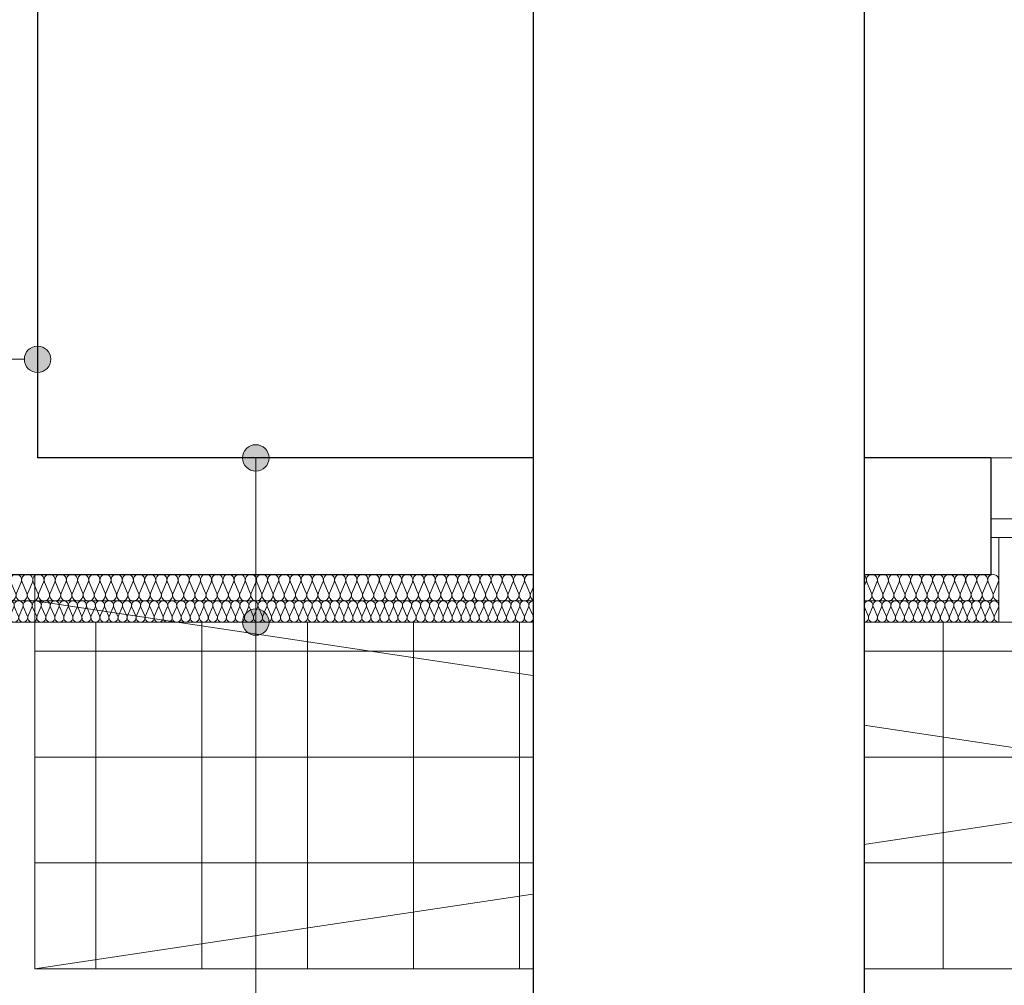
# Model space of a CAD drawing. Extents: x -438200 to -357500, y 15000 to 163871.
# Tile 75 of 148: x -380439 to -376721, y 21361 to 25008. Entities that reach past the tile are written whole.
import ezdxf

# ---------------------------------------------------------------- set-up
doc = ezdxf.new("R2010")
doc.units = 0
doc.header["$MEASUREMENT"] = 0
doc.set_wipeout_variables(frame=1)
doc.layers.get('0').update_dxf_attribs({"color": 252})
for name, color, linetype in [('#podkład', 252, 'Continuous'), ('_TABELA', 7, 'Continuous'), ('A-Okna', 252, 'Continuous'), ('Arch ocieplenie', 252, 'Continuous'), ('Arch opisy', 252, 'Continuous'), ('Inwent Izolacje', 252, 'Continuous')]:
    doc.layers.add(name, color=color, linetype=linetype)
for name, color, linetype, lineweight in [('A-Okna_Nr_Pióra__9', 252, 'Continuous', 13), ('Arch ocieplenie_Nr_Pióra__9', 252, 'Continuous', 13), ('Arch opisy okien_Nr_Pióra__9', 252, 'Continuous', 13), ('Arch opisy_Nr_Pióra__21', 252, 'Continuous', 9), ('Arch opisy_Nr_Pióra__9', 252, 'Continuous', 13), ('Arch wykończenie_Nr_Pióra__3', 252, 'Continuous', 18), ('Arch wykończenie_Nr_Pióra__81', 252, 'Continuous', 9), ('Inwent Izolacje_Nr_Pióra__2', 252, 'Continuous', 13), ('INWENT. OKNA_Nr_Pióra__21', 252, 'Continuous', 9), ('INWENT. OKNA_Nr_Pióra__5', 252, 'Continuous', 13), ('INWENT.ŚCIANY_Nr_Pióra__1', 252, 'Continuous', 25), ('INWENT.ŚCIANY_Nr_Pióra__2', 252, 'Continuous', 13), ('INWENT.ŚCIANY_Nr_Pióra__21', 252, 'Continuous', 9), ('Istniejące schody_Nr_Pióra__5', 252, 'Continuous', 13)]:
    doc.layers.add(name, color=color, linetype=linetype, lineweight=lineweight)
doc.styles.add('GENERATED_STYLE_10', font='arial.ttf')
doc.styles.add('GENERATED_STYLE_5', font='txt')

# ---------------------------------------------------------------- blocks, each defined once
blk = doc.blocks.new('Izolacja cieplna 14_9', base_point=(-427130.9, 22732.6))
at = {"layer": 'Arch ocieplenie_Nr_Pióra__9', "linetype": 'Continuous'}
for p, q in [((-427129.5, 22788.8), (-427115.4, 22756.5)), ((-427112.6, 22756.5), (-427098.4, 22788.8)), ((-427095.6, 22788.8), (-427081.5, 22756.5)), ((-427078.6, 22756.5), (-427064.5, 22788.8)), ((-427061.7, 22788.8), (-427047.6, 22756.5)), ((-427044.7, 22756.5), (-427030.6, 22788.8)), ((-427027.7, 22788.8), (-427013.6, 22756.5)), ((-427010.8, 22756.5), (-426996.7, 22788.8)), ((-426993.8, 22788.8), (-426979.7, 22756.5)), ((-426976.9, 22756.5), (-426962.7, 22788.8)), ((-426959.9, 22788.8), (-426945.8, 22756.5)), ((-426942.9, 22756.5), (-426928.8, 22788.8)), ((-426926, 22788.8), (-426911.9, 22756.5)), ((-426909, 22756.5), (-426894.9, 22788.8)), ((-426892, 22788.8), (-426877.9, 22756.5)), ((-426875.1, 22756.5), (-426861, 22788.8)), ((-426858.1, 22788.8), (-426844, 22756.5)), ((-426841.2, 22756.5), (-426827, 22788.8)), ((-426824.2, 22788.8), (-426810.1, 22756.5)), ((-426807.2, 22756.5), (-426793.1, 22788.8)), ((-426790.3, 22788.8), (-426776.1, 22756.5)), ((-426773.3, 22756.5), (-426759.2, 22788.8)), ((-426756.3, 22788.8), (-426742.2, 22756.5)), ((-426739.4, 22756.5), (-426725.3, 22788.8)), ((-426722.4, 22788.8), (-426708.3, 22756.5)), ((-426705.4, 22756.5), (-426691.3, 22788.8)), ((-426688.5, 22788.8), (-426674.4, 22756.5)), ((-426671.5, 22756.5), (-426657.4, 22788.8)), ((-426654.6, 22788.8), (-426640.4, 22756.5)), ((-426637.6, 22756.5), (-426623.5, 22788.8)), ((-426620.6, 22788.8), (-426606.5, 22756.5)), ((-426603.7, 22756.5), (-426589.6, 22788.8)), ((-426586.7, 22788.8), (-426572.6, 22756.5)), ((-426569.7, 22756.5), (-426555.6, 22788.8)), ((-426552.8, 22788.8), (-426538.7, 22756.5)), ((-426535.8, 22756.5), (-426521.7, 22788.8)), ((-426518.9, 22788.8), (-426504.7, 22756.5)), ((-426501.9, 22756.5), (-426487.8, 22788.8)), ((-426484.9, 22788.8), (-426470.8, 22756.5)), ((-426468, 22756.5), (-426453.9, 22788.8)), ((-426451, 22788.8), (-426436.9, 22756.5)), ((-426434, 22756.5), (-426419.9, 22788.8)), ((-426417.1, 22788.8), (-426403, 22756.5)), ((-426400.1, 22756.5), (-426386, 22788.8)), ((-426383.2, 22788.8), (-426369, 22756.5)), ((-426366.2, 22756.5), (-426352.1, 22788.8)), ((-426349.2, 22788.8), (-426335.1, 22756.5)), ((-426332.3, 22756.5), (-426318.1, 22788.8)), ((-426315.3, 22788.8), (-426301.2, 22756.5)), ((-426298.3, 22756.5), (-426284.2, 22788.8)), ((-426281.4, 22788.8), (-426267.3, 22756.5)), ((-426264.4, 22756.5), (-426250.3, 22788.8)), ((-426247.4, 22788.8), (-426233.3, 22756.5)), ((-426230.5, 22756.5), (-426216.4, 22788.8))]:
    blk.add_line(p, q, dxfattribs=at)
for centre, start_param, end_param in [((-427114, 22795.6), 4.299595, 8.266775), ((-427080.1, 22795.6), 4.299595, 8.266775), ((-427046.1, 22795.6), 4.299595, 8.266775), ((-427012.2, 22795.6), 4.299595, 8.266775), ((-426978.3, 22795.6), 4.299595, 8.266775), ((-426944.4, 22795.6), 4.299595, 8.266775), ((-426910.4, 22795.6), 4.299595, 8.266775), ((-426876.5, 22795.6), 4.299595, 8.266775), ((-426842.6, 22795.6), 4.299595, 8.266775), ((-426808.7, 22795.6), 4.299595, 8.266775), ((-426774.7, 22795.6), 4.299595, 8.266775), ((-426740.8, 22795.6), 4.299595, 8.266775), ((-426706.9, 22795.6), 4.299595, 8.266775), ((-426672.9, 22795.6), 4.299595, 8.266775), ((-426639, 22795.6), 4.299595, 8.266775), ((-426605.1, 22795.6), 4.299595, 8.266775), ((-426571.2, 22795.6), 4.299595, 8.266775), ((-426537.2, 22795.6), 4.299595, 8.266775), ((-426503.3, 22795.6), 4.299595, 8.266775), ((-426469.4, 22795.6), 4.299595, 8.266775), ((-426435.5, 22795.6), 4.299595, 8.266775), ((-426401.5, 22795.6), 4.299595, 8.266775), ((-426367.6, 22795.6), 4.299595, 8.266775), ((-426333.7, 22795.6), 4.299595, 8.266775), ((-426299.8, 22795.6), 4.299595, 8.266775), ((-426265.8, 22795.6), 4.299595, 8.266775), ((-426231.9, 22795.6), 4.299595, 8.266775), ((-427130.9, 22749.6), 3.141593, 5.125182), ((-427097, 22749.6), 1.158004, 5.125183), ((-427063.1, 22749.6), 1.158004, 5.125183), ((-427029.2, 22749.6), 1.158004, 5.125183), ((-426995.2, 22749.6), 1.158004, 5.125183), ((-426961.3, 22749.6), 1.158004, 5.125183), ((-426927.4, 22749.6), 1.158004, 5.125183), ((-426893.5, 22749.6), 1.158004, 5.125183), ((-426859.5, 22749.6), 1.158004, 5.125183), ((-426825.6, 22749.6), 1.158004, 5.125183), ((-426791.7, 22749.6), 1.158004, 5.125183), ((-426757.8, 22749.6), 1.158004, 5.125183), ((-426723.8, 22749.6), 1.158004, 5.125183), ((-426689.9, 22749.6), 1.158004, 5.125183), ((-426656, 22749.6), 1.158004, 5.125183), ((-426622.1, 22749.6), 1.158004, 5.125183), ((-426588.1, 22749.6), 1.158004, 5.125183), ((-426554.2, 22749.6), 1.158004, 5.125183), ((-426520.3, 22749.6), 1.158004, 5.125183), ((-426486.4, 22749.6), 1.158004, 5.125183), ((-426452.4, 22749.6), 1.158004, 5.125183), ((-426418.5, 22749.6), 1.158004, 5.125183), ((-426384.6, 22749.6), 1.158004, 5.125183), ((-426350.7, 22749.6), 1.158004, 5.125183), ((-426316.7, 22749.6), 1.158004, 5.125183), ((-426282.8, 22749.6), 1.158004, 5.125183), ((-426248.9, 22749.6), 1.158004, 5.125183), ((-426214.9, 22749.6), 1.158004, 3.141593)]:
    blk.add_ellipse(centre, major_axis=(0, 17), ratio=0.996975, start_param=start_param, end_param=end_param, dxfattribs=at)
blk = doc.blocks.new('Izolacja cieplna 14_10', base_point=(-430444.9, 22732.6))
at = {"layer": 'Arch ocieplenie_Nr_Pióra__9', "linetype": 'Continuous'}
for p, q in [((-430443.5, 22788.8), (-430429.3, 22756.4)), ((-430426.5, 22756.4), (-430412.3, 22788.8)), ((-430409.4, 22788.8), (-430395.2, 22756.4)), ((-430392.4, 22756.4), (-430378.2, 22788.8)), ((-430375.3, 22788.8), (-430361.1, 22756.4)), ((-430358.2, 22756.4), (-430344.1, 22788.8)), ((-430341.2, 22788.8), (-430327, 22756.4)), ((-430324.1, 22756.4), (-430309.9, 22788.8)), ((-430307.1, 22788.8), (-430292.9, 22756.4)), ((-430290, 22756.4), (-430275.8, 22788.8)), ((-430273, 22788.8), (-430258.8, 22756.4)), ((-430255.9, 22756.4), (-430241.7, 22788.8)), ((-430238.9, 22788.8), (-430224.7, 22756.4)), ((-430221.8, 22756.4), (-430207.6, 22788.8)), ((-430204.8, 22788.8), (-430190.6, 22756.4)), ((-430187.7, 22756.4), (-430173.5, 22788.8)), ((-430170.6, 22788.8), (-430156.5, 22756.4)), ((-430153.6, 22756.4), (-430139.4, 22788.8)), ((-430136.5, 22788.8), (-430122.4, 22756.4)), ((-430119.5, 22756.4), (-430105.3, 22788.8)), ((-430102.4, 22788.8), (-430088.2, 22756.4)), ((-430085.4, 22756.4), (-430071.2, 22788.8)), ((-430068.3, 22788.8), (-430054.1, 22756.4)), ((-430051.3, 22756.4), (-430037.1, 22788.8)), ((-430034.2, 22788.8), (-430020, 22756.4)), ((-430017.2, 22756.4), (-430003, 22788.8)), ((-430000.1, 22788.8), (-429985.9, 22756.4)), ((-429983.1, 22756.4), (-429968.9, 22788.8)), ((-429966, 22788.8), (-429951.8, 22756.4)), ((-429948.9, 22756.4), (-429934.8, 22788.8)), ((-429931.9, 22788.8), (-429917.7, 22756.4)), ((-429914.8, 22756.4), (-429900.7, 22788.8)), ((-429897.8, 22788.8), (-429883.6, 22756.4)), ((-429880.7, 22756.4), (-429866.5, 22788.8)), ((-429863.7, 22788.8), (-429849.5, 22756.4)), ((-429846.6, 22756.4), (-429832.4, 22788.8)), ((-429829.6, 22788.8), (-429815.4, 22756.4)), ((-429812.5, 22756.4), (-429798.3, 22788.8)), ((-429795.5, 22788.8), (-429781.3, 22756.4)), ((-429778.4, 22756.4), (-429764.2, 22788.8)), ((-429761.4, 22788.8), (-429747.2, 22756.4)), ((-429744.3, 22756.4), (-429730.1, 22788.8)), ((-429727.2, 22788.8), (-429713.1, 22756.4)), ((-429710.2, 22756.4), (-429696, 22788.8)), ((-429693.1, 22788.8), (-429678.9, 22756.4)), ((-429676.1, 22756.4), (-429661.9, 22788.8)), ((-429659, 22788.8), (-429644.8, 22756.4)), ((-429642, 22756.4), (-429627.8, 22788.8)), ((-429624.9, 22788.8), (-429610.7, 22756.4)), ((-429607.9, 22756.4), (-429593.7, 22788.8)), ((-429590.8, 22788.8), (-429576.6, 22756.4)), ((-429573.8, 22756.4), (-429559.6, 22788.8)), ((-429556.7, 22788.8), (-429542.5, 22756.4)), ((-429539.6, 22756.4), (-429525.5, 22788.8)), ((-429522.6, 22788.8), (-429508.4, 22756.4)), ((-429505.5, 22756.4), (-429491.4, 22788.8)), ((-429488.5, 22788.8), (-429474.3, 22756.4)), ((-429471.4, 22756.4), (-429457.2, 22788.8)), ((-429454.4, 22788.8), (-429440.2, 22756.4)), ((-429437.3, 22756.4), (-429423.1, 22788.8)), ((-429420.3, 22788.8), (-429406.1, 22756.4)), ((-429403.2, 22756.4), (-429389, 22788.8)), ((-429386.2, 22788.8), (-429372, 22756.4)), ((-429369.1, 22756.4), (-429354.9, 22788.8)), ((-429352.1, 22788.8), (-429337.9, 22756.4)), ((-429335, 22756.4), (-429320.8, 22788.8)), ((-429317.9, 22788.8), (-429303.8, 22756.4)), ((-429300.9, 22756.4), (-429286.7, 22788.8)), ((-429283.8, 22788.8), (-429269.6, 22756.4)), ((-429266.8, 22756.4), (-429252.6, 22788.8)), ((-429249.7, 22788.8), (-429235.5, 22756.4)), ((-429232.7, 22756.4), (-429218.5, 22788.8)), ((-429215.6, 22788.8), (-429201.4, 22756.4)), ((-429198.6, 22756.4), (-429184.4, 22788.8)), ((-429181.5, 22788.8), (-429167.3, 22756.4)), ((-429164.5, 22756.4), (-429150.3, 22788.8)), ((-429147.4, 22788.8), (-429133.2, 22756.4)), ((-429130.4, 22756.4), (-429116.2, 22788.8)), ((-429113.3, 22788.8), (-429099.1, 22756.4)), ((-429096.2, 22756.4), (-429082.1, 22788.8)), ((-429079.2, 22788.8), (-429065, 22756.4)), ((-429062.1, 22756.4), (-429047.9, 22788.8)), ((-429045.1, 22788.8), (-429030.9, 22756.4)), ((-429028, 22756.4), (-429013.8, 22788.8)), ((-429011, 22788.8), (-428996.8, 22756.4)), ((-428993.9, 22756.4), (-428979.7, 22788.8)), ((-428976.9, 22788.8), (-428962.7, 22756.4)), ((-428959.8, 22756.4), (-428945.6, 22788.8)), ((-428942.8, 22788.8), (-428928.6, 22756.4)), ((-428925.7, 22756.4), (-428911.5, 22788.8)), ((-428908.6, 22788.8), (-428894.5, 22756.4)), ((-428891.6, 22756.4), (-428877.4, 22788.8)), ((-428874.5, 22788.8), (-428860.4, 22756.4)), ((-428857.5, 22756.4), (-428843.3, 22788.8)), ((-428840.4, 22788.8), (-428826.2, 22756.4)), ((-428823.4, 22756.4), (-428809.2, 22788.8)), ((-428806.3, 22788.8), (-428792.1, 22756.4)), ((-428789.3, 22756.4), (-428775.1, 22788.8)), ((-428772.2, 22788.8), (-428758, 22756.4)), ((-428755.2, 22756.4), (-428741, 22788.8)), ((-428738.1, 22788.8), (-428723.9, 22756.4)), ((-428721.1, 22756.4), (-428706.9, 22788.8)), ((-428704, 22788.8), (-428689.8, 22756.4)), ((-428686.9, 22756.4), (-428672.8, 22788.8)), ((-428669.9, 22788.8), (-428655.7, 22756.4)), ((-428652.8, 22756.4), (-428638.7, 22788.8)), ((-428635.8, 22788.8), (-428621.6, 22756.4)), ((-428618.7, 22756.4), (-428604.5, 22788.8)), ((-428601.7, 22788.8), (-428587.5, 22756.4)), ((-428584.6, 22756.4), (-428570.4, 22788.8)), ((-428567.6, 22788.8), (-428553.4, 22756.4)), ((-428550.5, 22756.4), (-428536.3, 22788.8)), ((-428533.5, 22788.8), (-428519.3, 22756.4)), ((-428516.4, 22756.4), (-428502.2, 22788.8)), ((-428499.4, 22788.8), (-428485.2, 22756.4)), ((-428482.3, 22756.4), (-428468.1, 22788.8)), ((-428465.2, 22788.8), (-428451.1, 22756.4)), ((-428448.2, 22756.4), (-428434, 22788.8)), ((-428431.1, 22788.8), (-428416.9, 22756.4)), ((-428414.1, 22756.4), (-428399.9, 22788.8)), ((-428397, 22788.8), (-428382.8, 22756.4)), ((-428380, 22756.4), (-428365.8, 22788.8)), ((-428362.9, 22788.8), (-428348.7, 22756.4)), ((-428345.9, 22756.4), (-428331.7, 22788.8)), ((-428328.8, 22788.8), (-428314.6, 22756.4)), ((-428311.8, 22756.4), (-428297.6, 22788.8)), ((-428294.7, 22788.8), (-428280.5, 22756.4)), ((-428277.6, 22756.4), (-428263.5, 22788.8)), ((-428260.6, 22788.8), (-428246.4, 22756.4)), ((-428243.5, 22756.4), (-428229.4, 22788.8)), ((-428226.5, 22788.8), (-428212.3, 22756.4)), ((-428209.4, 22756.4), (-428195.2, 22788.8)), ((-428192.4, 22788.8), (-428178.2, 22756.4)), ((-428175.3, 22756.4), (-428161.1, 22788.8)), ((-428158.3, 22788.8), (-428144.1, 22756.4)), ((-428141.2, 22756.4), (-428127, 22788.8)), ((-428124.2, 22788.8), (-428110, 22756.4)), ((-428107.1, 22756.4), (-428092.9, 22788.8)), ((-428090.1, 22788.8), (-428075.9, 22756.4)), ((-428073, 22756.4), (-428058.8, 22788.8)), ((-428055.9, 22788.8), (-428041.8, 22756.4)), ((-428038.9, 22756.4), (-428024.7, 22788.8)), ((-428021.8, 22788.8), (-428007.6, 22756.4)), ((-428004.8, 22756.4), (-427990.6, 22788.8)), ((-427987.7, 22788.8), (-427973.5, 22756.4)), ((-427970.7, 22756.4), (-427956.5, 22788.8)), ((-427953.6, 22788.8), (-427939.4, 22756.4)), ((-427936.6, 22756.4), (-427922.4, 22788.8))]:
    blk.add_line(p, q, dxfattribs=at)
for centre, start_param, end_param in [((-430427.9, 22795.6), 5.870392, 9.837571), ((-430393.8, 22795.6), 5.870392, 9.837571), ((-430359.7, 22795.6), 5.870392, 9.837571), ((-430325.6, 22795.6), 5.870392, 9.837571), ((-430291.5, 22795.6), 5.870392, 9.837571), ((-430257.4, 22795.6), 5.870392, 9.837571), ((-430223.2, 22795.6), 5.870392, 9.837571), ((-430189.1, 22795.6), 5.870392, 9.837571), ((-430155, 22795.6), 5.870392, 9.837571), ((-430120.9, 22795.6), 5.870392, 9.837571), ((-430086.8, 22795.6), 5.870392, 9.837571), ((-430052.7, 22795.6), 5.870392, 9.837571), ((-430018.6, 22795.6), 5.870392, 9.837571), ((-429984.5, 22795.6), 5.870392, 9.837571), ((-429950.4, 22795.6), 5.870392, 9.837571), ((-429916.3, 22795.6), 5.870392, 9.837571), ((-429882.2, 22795.6), 5.870392, 9.837571), ((-429848.1, 22795.6), 5.870392, 9.837571), ((-429813.9, 22795.6), 5.870392, 9.837571), ((-429779.8, 22795.6), 5.870392, 9.837571), ((-429745.7, 22795.6), 5.870392, 9.837571), ((-429711.6, 22795.6), 5.870392, 9.837571), ((-429677.5, 22795.6), 5.870392, 9.837571), ((-429643.4, 22795.6), 5.870392, 9.837571), ((-429609.3, 22795.6), 5.870392, 9.837571), ((-429575.2, 22795.6), 5.870392, 9.837571), ((-429541.1, 22795.6), 5.870392, 9.837571), ((-429507, 22795.6), 5.870392, 9.837571), ((-429472.9, 22795.6), 5.870392, 9.837571), ((-429438.8, 22795.6), 5.870392, 9.837571), ((-429404.6, 22795.6), 5.870392, 9.837571), ((-429370.5, 22795.6), 5.870392, 9.837571), ((-429336.4, 22795.6), 5.870392, 9.837571), ((-429302.3, 22795.6), 5.870392, 9.837571), ((-429268.2, 22795.6), 5.870392, 9.837571), ((-429234.1, 22795.6), 5.870392, 9.837571), ((-429200, 22795.6), 5.870392, 9.837571), ((-429165.9, 22795.6), 5.870392, 9.837571), ((-429131.8, 22795.6), 5.870392, 9.837571), ((-429097.7, 22795.6), 5.870392, 9.837571), ((-429063.6, 22795.6), 5.870392, 9.837571), ((-429029.5, 22795.6), 5.870392, 9.837571), ((-428995.4, 22795.6), 5.870392, 9.837571), ((-428961.2, 22795.6), 5.870392, 9.837571), ((-428927.1, 22795.6), 5.870392, 9.837571), ((-428893, 22795.6), 5.870392, 9.837571), ((-428858.9, 22795.6), 5.870392, 9.837571), ((-428824.8, 22795.6), 5.870392, 9.837571), ((-428790.7, 22795.6), 5.870392, 9.837571), ((-428756.6, 22795.6), 5.870392, 9.837571), ((-428722.5, 22795.6), 5.870392, 9.837571), ((-428688.4, 22795.6), 5.870392, 9.837571), ((-428654.3, 22795.6), 5.870392, 9.837571), ((-428620.2, 22795.6), 5.870392, 9.837571), ((-428586.1, 22795.6), 5.870392, 9.837571), ((-428551.9, 22795.6), 5.870392, 9.837571), ((-428517.8, 22795.6), 5.870392, 9.837571), ((-428483.7, 22795.6), 5.870392, 9.837571), ((-428449.6, 22795.6), 5.870392, 9.837571), ((-428415.5, 22795.6), 5.870392, 9.837571), ((-428381.4, 22795.6), 5.870392, 9.837571), ((-428347.3, 22795.6), 5.870392, 9.837571), ((-428313.2, 22795.6), 5.870392, 9.837571), ((-428279.1, 22795.6), 5.870392, 9.837571), ((-428245, 22795.6), 5.870392, 9.837571), ((-428210.9, 22795.6), 5.870392, 9.837571), ((-428176.8, 22795.6), 5.870392, 9.837571), ((-428142.6, 22795.6), 5.870392, 9.837571), ((-428108.5, 22795.6), 5.870392, 9.837571), ((-428074.4, 22795.6), 5.870392, 9.837571), ((-428040.3, 22795.6), 5.870392, 9.837571), ((-428006.2, 22795.6), 5.870392, 9.837571), ((-427972.1, 22795.6), 5.870392, 9.837571), ((-427938, 22795.6), 5.870392, 9.837571), ((-430444.9, 22749.6), 4.712389, 6.695979), ((-430410.8, 22749.6), 2.7288, 6.695979), ((-430376.7, 22749.6), 2.7288, 6.695979), ((-430342.6, 22749.6), 2.7288, 6.695979), ((-430308.5, 22749.6), 2.7288, 6.695979), ((-430274.4, 22749.6), 2.7288, 6.695979), ((-430240.3, 22749.6), 2.7288, 6.695979), ((-430206.2, 22749.6), 2.7288, 6.695979), ((-430172.1, 22749.6), 2.7288, 6.695979), ((-430138, 22749.6), 2.7288, 6.695979), ((-430103.9, 22749.6), 2.7288, 6.695979), ((-430069.8, 22749.6), 2.7288, 6.695979), ((-430035.7, 22749.6), 2.7288, 6.695979), ((-430001.5, 22749.6), 2.7288, 6.695979), ((-429967.4, 22749.6), 2.7288, 6.695979), ((-429933.3, 22749.6), 2.7288, 6.695979), ((-429899.2, 22749.6), 2.7288, 6.695979), ((-429865.1, 22749.6), 2.7288, 6.695979), ((-429831, 22749.6), 2.7288, 6.695979), ((-429796.9, 22749.6), 2.7288, 6.695979), ((-429762.8, 22749.6), 2.7288, 6.695979), ((-429728.7, 22749.6), 2.7288, 6.695979), ((-429694.6, 22749.6), 2.7288, 6.695979), ((-429660.5, 22749.6), 2.7288, 6.695979), ((-429626.4, 22749.6), 2.7288, 6.695979), ((-429592.2, 22749.6), 2.7288, 6.695979), ((-429558.1, 22749.6), 2.7288, 6.695979), ((-429524, 22749.6), 2.7288, 6.695979), ((-429489.9, 22749.6), 2.7288, 6.695979), ((-429455.8, 22749.6), 2.7288, 6.695979), ((-429421.7, 22749.6), 2.7288, 6.695979), ((-429387.6, 22749.6), 2.7288, 6.695979), ((-429353.5, 22749.6), 2.7288, 6.695979), ((-429319.4, 22749.6), 2.7288, 6.695979), ((-429285.3, 22749.6), 2.7288, 6.695979), ((-429251.2, 22749.6), 2.7288, 6.695979), ((-429217.1, 22749.6), 2.7288, 6.695979), ((-429182.9, 22749.6), 2.7288, 6.695979), ((-429148.8, 22749.6), 2.7288, 6.695979), ((-429114.7, 22749.6), 2.7288, 6.695979), ((-429080.6, 22749.6), 2.7288, 6.695979), ((-429046.5, 22749.6), 2.7288, 6.695979), ((-429012.4, 22749.6), 2.7288, 6.695979), ((-428978.3, 22749.6), 2.7288, 6.695979), ((-428944.2, 22749.6), 2.7288, 6.695979), ((-428910.1, 22749.6), 2.7288, 6.695979), ((-428876, 22749.6), 2.7288, 6.695979), ((-428841.9, 22749.6), 2.7288, 6.695979), ((-428807.8, 22749.6), 2.7288, 6.695979), ((-428773.7, 22749.6), 2.7288, 6.695979), ((-428739.5, 22749.6), 2.7288, 6.695979), ((-428705.4, 22749.6), 2.7288, 6.695979), ((-428671.3, 22749.6), 2.7288, 6.695979), ((-428637.2, 22749.6), 2.7288, 6.695979), ((-428603.1, 22749.6), 2.7288, 6.695979), ((-428569, 22749.6), 2.7288, 6.695979), ((-428534.9, 22749.6), 2.7288, 6.695979), ((-428500.8, 22749.6), 2.7288, 6.695979), ((-428466.7, 22749.6), 2.7288, 6.695979), ((-428432.6, 22749.6), 2.7288, 6.695979), ((-428398.5, 22749.6), 2.7288, 6.695979), ((-428364.4, 22749.6), 2.7288, 6.695979), ((-428330.2, 22749.6), 2.7288, 6.695979), ((-428296.1, 22749.6), 2.7288, 6.695979), ((-428262, 22749.6), 2.7288, 6.695979), ((-428227.9, 22749.6), 2.7288, 6.695979), ((-428193.8, 22749.6), 2.7288, 6.695979), ((-428159.7, 22749.6), 2.7288, 6.695979), ((-428125.6, 22749.6), 2.7288, 6.695979), ((-428091.5, 22749.6), 2.7288, 6.695979), ((-428057.4, 22749.6), 2.7288, 6.695979), ((-428023.3, 22749.6), 2.7288, 6.695979), ((-427989.2, 22749.6), 2.7288, 6.695979), ((-427955.1, 22749.6), 2.7288, 6.695979), ((-427920.9, 22749.6), 2.7288, 4.712389)]:
    blk.add_ellipse(centre, major_axis=(17.1, 0), ratio=0.997691, start_param=start_param, end_param=end_param, dxfattribs=at)
blk = doc.blocks.new('Izolacja cieplna 14_256', base_point=(-427130.9, 22812.6))
at = {"layer": 'Inwent Izolacje_Nr_Pióra__2', "linetype": 'Continuous'}
for p, q in [((-427129.2, 22882.8), (-427111.9, 22842.4)), ((-427108.4, 22842.4), (-427091.1, 22882.8)), ((-427087.6, 22882.8), (-427070.2, 22842.4)), ((-427066.7, 22842.4), (-427049.4, 22882.8)), ((-427045.9, 22882.8), (-427028.6, 22842.4)), ((-427025.1, 22842.4), (-427007.8, 22882.8)), ((-427004.3, 22882.8), (-426987, 22842.4)), ((-426983.5, 22842.4), (-426966.2, 22882.8)), ((-426962.7, 22882.8), (-426945.3, 22842.4)), ((-426941.8, 22842.4), (-426924.5, 22882.8)), ((-426921, 22882.8), (-426903.7, 22842.4)), ((-426900.2, 22842.4), (-426882.9, 22882.8)), ((-426879.4, 22882.8), (-426862.1, 22842.4)), ((-426858.6, 22842.4), (-426841.2, 22882.8)), ((-426837.7, 22882.8), (-426820.4, 22842.4)), ((-426816.9, 22842.4), (-426799.6, 22882.8)), ((-426796.1, 22882.8), (-426778.8, 22842.4)), ((-426775.3, 22842.4), (-426758, 22882.8)), ((-426754.5, 22882.8), (-426737.2, 22842.4)), ((-426733.7, 22842.4), (-426716.3, 22882.8)), ((-426712.8, 22882.8), (-426695.5, 22842.4)), ((-426692, 22842.4), (-426674.7, 22882.8)), ((-426671.2, 22882.8), (-426653.9, 22842.4)), ((-426650.4, 22842.4), (-426633.1, 22882.8)), ((-426629.6, 22882.8), (-426612.2, 22842.4)), ((-426608.7, 22842.4), (-426591.4, 22882.8)), ((-426587.9, 22882.8), (-426570.6, 22842.4)), ((-426567.1, 22842.4), (-426549.8, 22882.8)), ((-426546.3, 22882.8), (-426529, 22842.4)), ((-426525.5, 22842.4), (-426508.2, 22882.8)), ((-426504.7, 22882.8), (-426487.3, 22842.4)), ((-426483.8, 22842.4), (-426466.5, 22882.8)), ((-426463, 22882.8), (-426445.7, 22842.4)), ((-426442.2, 22842.4), (-426424.9, 22882.8)), ((-426421.4, 22882.8), (-426404.1, 22842.4)), ((-426400.6, 22842.4), (-426383.2, 22882.8)), ((-426379.7, 22882.8), (-426362.4, 22842.4)), ((-426358.9, 22842.4), (-426341.6, 22882.8)), ((-426338.1, 22882.8), (-426320.8, 22842.4)), ((-426317.3, 22842.4), (-426300, 22882.8)), ((-426296.5, 22882.8), (-426279.2, 22842.4)), ((-426275.7, 22842.4), (-426258.3, 22882.8)), ((-426254.8, 22882.8), (-426237.5, 22842.4)), ((-426234, 22842.4), (-426216.7, 22882.8))]:
    blk.add_line(p, q, dxfattribs=at)
for centre, start_param, end_param in [((-427110.1, 22891.3), 4.299595, 8.266775), ((-427068.5, 22891.3), 4.299595, 8.266775), ((-427026.9, 22891.3), 4.299595, 8.266775), ((-426985.2, 22891.3), 4.299595, 8.266775), ((-426943.6, 22891.3), 4.299595, 8.266775), ((-426901.9, 22891.3), 4.299595, 8.266775), ((-426860.3, 22891.3), 4.299595, 8.266775), ((-426818.7, 22891.3), 4.299595, 8.266775), ((-426777, 22891.3), 4.299595, 8.266775), ((-426735.4, 22891.3), 4.299595, 8.266775), ((-426693.8, 22891.3), 4.299595, 8.266775), ((-426652.1, 22891.3), 4.299595, 8.266775), ((-426610.5, 22891.3), 4.299595, 8.266775), ((-426568.9, 22891.3), 4.299595, 8.266775), ((-426527.2, 22891.3), 4.299595, 8.266775), ((-426485.6, 22891.3), 4.299595, 8.266775), ((-426443.9, 22891.3), 4.299595, 8.266775), ((-426402.3, 22891.3), 4.299595, 8.266775), ((-426360.7, 22891.3), 4.299595, 8.266775), ((-426319, 22891.3), 4.299595, 8.266775), ((-426277.4, 22891.3), 4.299595, 8.266775), ((-426235.8, 22891.3), 4.299595, 8.266775), ((-427130.9, 22833.9), 3.141593, 5.125182), ((-427089.3, 22833.9), 1.158004, 5.125183), ((-427047.7, 22833.9), 1.158004, 5.125183), ((-427006, 22833.9), 1.158004, 5.125183), ((-426964.4, 22833.9), 1.158004, 5.125183), ((-426922.8, 22833.9), 1.158004, 5.125183), ((-426881.1, 22833.9), 1.158004, 5.125183), ((-426839.5, 22833.9), 1.158004, 5.125183), ((-426797.9, 22833.9), 1.158004, 5.125183), ((-426756.2, 22833.9), 1.158004, 5.125183), ((-426714.6, 22833.9), 1.158004, 5.125183), ((-426672.9, 22833.9), 1.158004, 5.125183), ((-426631.3, 22833.9), 1.158004, 5.125183), ((-426589.7, 22833.9), 1.158004, 5.125183), ((-426548, 22833.9), 1.158004, 5.125183), ((-426506.4, 22833.9), 1.158004, 5.125183), ((-426464.8, 22833.9), 1.158004, 5.125183), ((-426423.1, 22833.9), 1.158004, 5.125183), ((-426381.5, 22833.9), 1.158004, 5.125183), ((-426339.9, 22833.9), 1.158004, 5.125183), ((-426298.2, 22833.9), 1.158004, 5.125183), ((-426256.6, 22833.9), 1.158004, 5.125183), ((-426214.9, 22833.9), 1.158004, 3.141593)]:
    blk.add_ellipse(centre, major_axis=(0, 21.3), ratio=0.978859, start_param=start_param, end_param=end_param, dxfattribs=at)
blk = doc.blocks.new('Izolacja cieplna 14_262', base_point=(-430284.9, 22812.6))
at = {"layer": 'Inwent Izolacje_Nr_Pióra__2', "linetype": 'Continuous'}
for p, q in [((-430283.2, 22882.8), (-430265.6, 22842.4)), ((-430262.1, 22842.4), (-430244.5, 22882.8)), ((-430241, 22882.8), (-430223.4, 22842.4)), ((-430219.9, 22842.4), (-430202.3, 22882.8)), ((-430198.7, 22882.8), (-430181.2, 22842.4)), ((-430177.6, 22842.4), (-430160.1, 22882.8)), ((-430156.5, 22882.8), (-430139, 22842.4)), ((-430135.4, 22842.4), (-430117.9, 22882.8)), ((-430114.3, 22882.8), (-430096.8, 22842.4)), ((-430093.2, 22842.4), (-430075.6, 22882.8)), ((-430072.1, 22882.8), (-430054.5, 22842.4)), ((-430051, 22842.4), (-430033.4, 22882.8)), ((-430029.9, 22882.8), (-430012.3, 22842.4)), ((-430008.8, 22842.4), (-429991.2, 22882.8)), ((-429987.7, 22882.8), (-429970.1, 22842.4)), ((-429966.6, 22842.4), (-429949, 22882.8)), ((-429945.5, 22882.8), (-429927.9, 22842.4)), ((-429924.4, 22842.4), (-429906.8, 22882.8)), ((-429903.2, 22882.8), (-429885.7, 22842.4)), ((-429882.1, 22842.4), (-429864.6, 22882.8)), ((-429861, 22882.8), (-429843.5, 22842.4)), ((-429839.9, 22842.4), (-429822.4, 22882.8)), ((-429818.8, 22882.8), (-429801.3, 22842.4)), ((-429797.7, 22842.4), (-429780.1, 22882.8)), ((-429776.6, 22882.8), (-429759, 22842.4)), ((-429755.5, 22842.4), (-429737.9, 22882.8)), ((-429734.4, 22882.8), (-429716.8, 22842.4)), ((-429713.3, 22842.4), (-429695.7, 22882.8)), ((-429692.2, 22882.8), (-429674.6, 22842.4)), ((-429671.1, 22842.4), (-429653.5, 22882.8)), ((-429650, 22882.8), (-429632.4, 22842.4)), ((-429628.9, 22842.4), (-429611.3, 22882.8)), ((-429607.7, 22882.8), (-429590.2, 22842.4)), ((-429586.6, 22842.4), (-429569.1, 22882.8)), ((-429565.5, 22882.8), (-429548, 22842.4)), ((-429544.4, 22842.4), (-429526.9, 22882.8)), ((-429523.3, 22882.8), (-429505.8, 22842.4)), ((-429502.2, 22842.4), (-429484.6, 22882.8)), ((-429481.1, 22882.8), (-429463.5, 22842.4)), ((-429460, 22842.4), (-429442.4, 22882.8)), ((-429438.9, 22882.8), (-429421.3, 22842.4)), ((-429417.8, 22842.4), (-429400.2, 22882.8)), ((-429396.7, 22882.8), (-429379.1, 22842.4)), ((-429375.6, 22842.4), (-429358, 22882.8)), ((-429354.5, 22882.8), (-429336.9, 22842.4)), ((-429333.4, 22842.4), (-429315.8, 22882.8)), ((-429312.2, 22882.8), (-429294.7, 22842.4)), ((-429291.1, 22842.4), (-429273.6, 22882.8)), ((-429270, 22882.8), (-429252.5, 22842.4)), ((-429248.9, 22842.4), (-429231.4, 22882.8)), ((-429227.8, 22882.8), (-429210.3, 22842.4)), ((-429206.7, 22842.4), (-429189.1, 22882.8)), ((-429185.6, 22882.8), (-429168, 22842.4)), ((-429164.5, 22842.4), (-429146.9, 22882.8)), ((-429143.4, 22882.8), (-429125.8, 22842.4)), ((-429122.3, 22842.4), (-429104.7, 22882.8)), ((-429101.2, 22882.8), (-429083.6, 22842.4)), ((-429080.1, 22842.4), (-429062.5, 22882.8)), ((-429059, 22882.8), (-429041.4, 22842.4)), ((-429037.9, 22842.4), (-429020.3, 22882.8)), ((-429016.7, 22882.8), (-428999.2, 22842.4)), ((-428995.6, 22842.4), (-428978.1, 22882.8)), ((-428974.5, 22882.8), (-428957, 22842.4)), ((-428953.4, 22842.4), (-428935.9, 22882.8)), ((-428932.3, 22882.8), (-428914.8, 22842.4)), ((-428911.2, 22842.4), (-428893.6, 22882.8)), ((-428890.1, 22882.8), (-428872.5, 22842.4)), ((-428869, 22842.4), (-428851.4, 22882.8)), ((-428847.9, 22882.8), (-428830.3, 22842.4)), ((-428826.8, 22842.4), (-428809.2, 22882.8)), ((-428805.7, 22882.8), (-428788.1, 22842.4)), ((-428784.6, 22842.4), (-428767, 22882.8)), ((-428763.5, 22882.8), (-428745.9, 22842.4)), ((-428742.4, 22842.4), (-428724.8, 22882.8)), ((-428721.2, 22882.8), (-428703.7, 22842.4)), ((-428700.1, 22842.4), (-428682.6, 22882.8)), ((-428679, 22882.8), (-428661.5, 22842.4)), ((-428657.9, 22842.4), (-428640.4, 22882.8)), ((-428636.8, 22882.8), (-428619.3, 22842.4)), ((-428615.7, 22842.4), (-428598.1, 22882.8)), ((-428594.6, 22882.8), (-428577, 22842.4)), ((-428573.5, 22842.4), (-428555.9, 22882.8)), ((-428552.4, 22882.8), (-428534.8, 22842.4)), ((-428531.3, 22842.4), (-428513.7, 22882.8)), ((-428510.2, 22882.8), (-428492.6, 22842.4)), ((-428489.1, 22842.4), (-428471.5, 22882.8)), ((-428468, 22882.8), (-428450.4, 22842.4)), ((-428446.9, 22842.4), (-428429.3, 22882.8)), ((-428425.7, 22882.8), (-428408.2, 22842.4)), ((-428404.6, 22842.4), (-428387.1, 22882.8)), ((-428383.5, 22882.8), (-428366, 22842.4)), ((-428362.4, 22842.4), (-428344.9, 22882.8)), ((-428341.3, 22882.8), (-428323.8, 22842.4)), ((-428320.2, 22842.4), (-428302.6, 22882.8)), ((-428299.1, 22882.8), (-428281.5, 22842.4)), ((-428278, 22842.4), (-428260.4, 22882.8)), ((-428256.9, 22882.8), (-428239.3, 22842.4)), ((-428235.8, 22842.4), (-428218.2, 22882.8)), ((-428214.7, 22882.8), (-428197.1, 22842.4)), ((-428193.6, 22842.4), (-428176, 22882.8)), ((-428172.5, 22882.8), (-428154.9, 22842.4)), ((-428151.4, 22842.4), (-428133.8, 22882.8)), ((-428130.2, 22882.8), (-428112.7, 22842.4)), ((-428109.1, 22842.4), (-428091.6, 22882.8)), ((-428088, 22882.8), (-428070.5, 22842.4)), ((-428066.9, 22842.4), (-428049.4, 22882.8)), ((-428045.8, 22882.8), (-428028.3, 22842.4)), ((-428024.7, 22842.4), (-428007.1, 22882.8)), ((-428003.6, 22882.8), (-427986, 22842.4)), ((-427982.5, 22842.4), (-427964.9, 22882.8)), ((-427961.4, 22882.8), (-427943.8, 22842.4)), ((-427940.3, 22842.4), (-427922.7, 22882.8))]:
    blk.add_line(p, q, dxfattribs=at)
for centre, start_param, end_param in [((-430263.8, 22891.3), 4.299595, 8.266775), ((-430221.6, 22891.3), 4.299595, 8.266775), ((-430179.4, 22891.3), 4.299595, 8.266775), ((-430137.2, 22891.3), 4.299595, 8.266775), ((-430095, 22891.3), 4.299595, 8.266775), ((-430052.8, 22891.3), 4.299595, 8.266775), ((-430010.6, 22891.3), 4.299595, 8.266775), ((-429968.3, 22891.3), 4.299595, 8.266775), ((-429926.1, 22891.3), 4.299595, 8.266775), ((-429883.9, 22891.3), 4.299595, 8.266775), ((-429841.7, 22891.3), 4.299595, 8.266775), ((-429799.5, 22891.3), 4.299595, 8.266775), ((-429757.3, 22891.3), 4.299595, 8.266775), ((-429715.1, 22891.3), 4.299595, 8.266775), ((-429672.8, 22891.3), 4.299595, 8.266775), ((-429630.6, 22891.3), 4.299595, 8.266775), ((-429588.4, 22891.3), 4.299595, 8.266775), ((-429546.2, 22891.3), 4.299595, 8.266775), ((-429504, 22891.3), 4.299595, 8.266775), ((-429461.8, 22891.3), 4.299595, 8.266775), ((-429419.6, 22891.3), 4.299595, 8.266775), ((-429377.3, 22891.3), 4.299595, 8.266775), ((-429335.1, 22891.3), 4.299595, 8.266775), ((-429292.9, 22891.3), 4.299595, 8.266775), ((-429250.7, 22891.3), 4.299595, 8.266775), ((-429208.5, 22891.3), 4.299595, 8.266775), ((-429166.3, 22891.3), 4.299595, 8.266775), ((-429124.1, 22891.3), 4.299595, 8.266775), ((-429081.8, 22891.3), 4.299595, 8.266775), ((-429039.6, 22891.3), 4.299595, 8.266775), ((-428997.4, 22891.3), 4.299595, 8.266775), ((-428955.2, 22891.3), 4.299595, 8.266775), ((-428913, 22891.3), 4.299595, 8.266775), ((-428870.8, 22891.3), 4.299595, 8.266775), ((-428828.6, 22891.3), 4.299595, 8.266775), ((-428786.3, 22891.3), 4.299595, 8.266775), ((-428744.1, 22891.3), 4.299595, 8.266775), ((-428701.9, 22891.3), 4.299595, 8.266775), ((-428659.7, 22891.3), 4.299595, 8.266775), ((-428617.5, 22891.3), 4.299595, 8.266775), ((-428575.3, 22891.3), 4.299595, 8.266775), ((-428533.1, 22891.3), 4.299595, 8.266775), ((-428490.8, 22891.3), 4.299595, 8.266775), ((-428448.6, 22891.3), 4.299595, 8.266775), ((-428406.4, 22891.3), 4.299595, 8.266775), ((-428364.2, 22891.3), 4.299595, 8.266775), ((-428322, 22891.3), 4.299595, 8.266775), ((-428279.8, 22891.3), 4.299595, 8.266775), ((-428237.6, 22891.3), 4.299595, 8.266775), ((-428195.3, 22891.3), 4.299595, 8.266775), ((-428153.1, 22891.3), 4.299595, 8.266775), ((-428110.9, 22891.3), 4.299595, 8.266775), ((-428068.7, 22891.3), 4.299595, 8.266775), ((-428026.5, 22891.3), 4.299595, 8.266775), ((-427984.3, 22891.3), 4.299595, 8.266775), ((-427942.1, 22891.3), 4.299595, 8.266775), ((-430284.9, 22833.9), 3.141593, 5.125182), ((-430242.7, 22833.9), 1.158004, 5.125183), ((-430200.5, 22833.9), 1.158004, 5.125183), ((-430158.3, 22833.9), 1.158004, 5.125183), ((-430116.1, 22833.9), 1.158004, 5.125183), ((-430073.9, 22833.9), 1.158004, 5.125183), ((-430031.7, 22833.9), 1.158004, 5.125183), ((-429989.4, 22833.9), 1.158004, 5.125183), ((-429947.2, 22833.9), 1.158004, 5.125183), ((-429905, 22833.9), 1.158004, 5.125183), ((-429862.8, 22833.9), 1.158004, 5.125183), ((-429820.6, 22833.9), 1.158004, 5.125183), ((-429778.4, 22833.9), 1.158004, 5.125183), ((-429736.2, 22833.9), 1.158004, 5.125183), ((-429693.9, 22833.9), 1.158004, 5.125183), ((-429651.7, 22833.9), 1.158004, 5.125183), ((-429609.5, 22833.9), 1.158004, 5.125183), ((-429567.3, 22833.9), 1.158004, 5.125183), ((-429525.1, 22833.9), 1.158004, 5.125183), ((-429482.9, 22833.9), 1.158004, 5.125183), ((-429440.7, 22833.9), 1.158004, 5.125183), ((-429398.4, 22833.9), 1.158004, 5.125183), ((-429356.2, 22833.9), 1.158004, 5.125183), ((-429314, 22833.9), 1.158004, 5.125183), ((-429271.8, 22833.9), 1.158004, 5.125183), ((-429229.6, 22833.9), 1.158004, 5.125183), ((-429187.4, 22833.9), 1.158004, 5.125183), ((-429145.2, 22833.9), 1.158004, 5.125183), ((-429102.9, 22833.9), 1.158004, 5.125183), ((-429060.7, 22833.9), 1.158004, 5.125183), ((-429018.5, 22833.9), 1.158004, 5.125183), ((-428976.3, 22833.9), 1.158004, 5.125183), ((-428934.1, 22833.9), 1.158004, 5.125183), ((-428891.9, 22833.9), 1.158004, 5.125183), ((-428849.7, 22833.9), 1.158004, 5.125183), ((-428807.4, 22833.9), 1.158004, 5.125183), ((-428765.2, 22833.9), 1.158004, 5.125183), ((-428723, 22833.9), 1.158004, 5.125183), ((-428680.8, 22833.9), 1.158004, 5.125183), ((-428638.6, 22833.9), 1.158004, 5.125183), ((-428596.4, 22833.9), 1.158004, 5.125183), ((-428554.2, 22833.9), 1.158004, 5.125183), ((-428511.9, 22833.9), 1.158004, 5.125183), ((-428469.7, 22833.9), 1.158004, 5.125183), ((-428427.5, 22833.9), 1.158004, 5.125183), ((-428385.3, 22833.9), 1.158004, 5.125183), ((-428343.1, 22833.9), 1.158004, 5.125183), ((-428300.9, 22833.9), 1.158004, 5.125183), ((-428258.7, 22833.9), 1.158004, 5.125183), ((-428216.4, 22833.9), 1.158004, 5.125183), ((-428174.2, 22833.9), 1.158004, 5.125183), ((-428132, 22833.9), 1.158004, 5.125183), ((-428089.8, 22833.9), 1.158004, 5.125183), ((-428047.6, 22833.9), 1.158004, 5.125183), ((-428005.4, 22833.9), 1.158004, 5.125183), ((-427963.2, 22833.9), 1.158004, 5.125183), ((-427920.9, 22833.9), 1.158004, 3.141593)]:
    blk.add_ellipse(centre, major_axis=(0, 21.3), ratio=0.992446, start_param=start_param, end_param=end_param, dxfattribs=at)
blk = doc.blocks.new('Krzywa_7', base_point=(-427525.9, 22767))
at = {"layer": 'A-Okna_Nr_Pióra__9', "linetype": 'Continuous'}
blk.add_hatch(color=256, dxfattribs=at).paths.add_polyline_path([(-427525.9, 23237.6), (-427526.4, 23166.9), (-427596.7, 23238)], flags=0)
for p, q in [((-427525.9, 23237.6), (-427596.7, 23238)), ((-427526.4, 23166.9), (-427596.7, 23238)), ((-427525.9, 23237.6), (-427526.4, 23166.9))]:
    blk.add_line(p, q, dxfattribs=at)
at = {"layer": 'A-Okna_Nr_Pióra__9', "linetype": 'Continuous', "flags": 128}
blk.add_lwpolyline([(-427525.9, 22767), (-427496.8, 22798.2), (-427475.5, 22833.3), (-427463.3, 22877.9), (-427465.9, 22916.6), (-427478.8, 22953.1), (-427525.9, 23017.6), (-427585.6, 23090.9), (-427592.7, 23122.9), (-427588.7, 23152.8), (-427561.5, 23202.5)], dxfattribs=at)
blk = doc.blocks.new('Linia_48', base_point=(-429020.8, 20352.8))
at = {"layer": 'Arch opisy_Nr_Pióra__21', "linetype": 'Continuous'}
blk.add_line((-429020.8, 20652.8), (-429020.8, 23352.6), dxfattribs=at)
blk.add_circle((-429020.8, 20352.8), 300, dxfattribs=at)
blk = doc.blocks.new('Linia_49', base_point=(-429020.8, 23352.6))
at = {"layer": 'Arch opisy_Nr_Pióra__21', "linetype": 'Continuous'}
for points in [[(-428970.8, 23352.6), (-428974.6, 23371.7), (-428985.5, 23388), (-429001.7, 23398.8), (-429020.8, 23402.6), (-429040, 23398.8), (-429056.2, 23388), (-429067, 23371.7), (-429070.8, 23352.6), (-429067, 23333.5), (-429056.2, 23317.3), (-429040, 23306.4), (-429020.8, 23302.6), (-429001.7, 23306.4), (-428985.5, 23317.3), (-428974.6, 23333.5)], [(-428970.8, 22732.6), (-428974.6, 22751.7), (-428985.5, 22768), (-429001.7, 22778.8), (-429020.8, 22782.6), (-429040, 22778.8), (-429056.2, 22768), (-429067, 22751.7), (-429070.8, 22732.6), (-429067, 22713.5), (-429056.2, 22697.3), (-429040, 22686.4), (-429020.8, 22682.6), (-429001.7, 22686.4), (-428985.5, 22697.3), (-428974.6, 22713.5)]]:
    blk.add_hatch(color=256, dxfattribs=at).paths.add_polyline_path(points, flags=0)
blk.add_line((-429020.8, 23302.6), (-429020.8, 22782.6), dxfattribs=at)
for centre in [(-429020.8, 23352.6), (-429020.8, 22732.6)]:
    blk.add_circle(centre, 50, dxfattribs=at)
blk = doc.blocks.new('Linia_63', base_point=(-429844.9, 23725.1))
at = {"layer": 'Arch opisy_Nr_Pióra__21', "linetype": 'Continuous'}
for points in [[(-430434.9, 23725.1), (-430438.8, 23744.2), (-430449.6, 23760.4), (-430465.8, 23771.3), (-430484.9, 23775.1), (-430504.1, 23771.3), (-430520.3, 23760.4), (-430531.1, 23744.2), (-430534.9, 23725.1), (-430531.1, 23705.9), (-430520.3, 23689.7), (-430504.1, 23678.9), (-430484.9, 23675.1), (-430465.8, 23678.9), (-430449.6, 23689.7), (-430438.8, 23705.9)], [(-429794.9, 23725.1), (-429798.8, 23744.2), (-429809.6, 23760.4), (-429825.8, 23771.3), (-429844.9, 23775.1), (-429864.1, 23771.3), (-429880.3, 23760.4), (-429891.1, 23744.2), (-429894.9, 23725.1), (-429891.1, 23705.9), (-429880.3, 23689.7), (-429864.1, 23678.9), (-429844.9, 23675.1), (-429825.8, 23678.9), (-429809.6, 23689.7), (-429798.8, 23705.9)]]:
    blk.add_hatch(color=256, dxfattribs=at).paths.add_polyline_path(points, flags=0)
blk.add_line((-429894.9, 23725.1), (-430434.9, 23725.1), dxfattribs=at)
for centre in [(-430484.9, 23725.1), (-429844.9, 23725.1)]:
    blk.add_circle(centre, 50, dxfattribs=at)
blk = doc.blocks.new('parter')
at = {"layer": 'Arch opisy_Nr_Pióra__9', "color": 252, "linetype": 'Continuous'}
blk.add_circle((-427525.9, 24427.6), 250, dxfattribs=at)
at = {"layer": 'Arch wykończenie_Nr_Pióra__3', "color": 252, "linetype": 'Continuous'}
for p, q in [((-427920.9, 22732.6), (-427920.9, 23052.6)), ((-427130.9, 22732.6), (-427130.9, 23052.6)), ((-426214.9, 22732.6), (-426214.9, 23052.6)), ((-430484.9, 22732.6), (-427920.9, 22732.6)), ((-427130.9, 22732.6), (-426214.9, 22732.6))]:
    blk.add_line(p, q, dxfattribs=at)
at = {"layer": 'Arch wykończenie_Nr_Pióra__81', "color": 252, "linetype": 'Continuous'}
for p, q in [((-429624.9, 22732.6), (-429624.9, 21422.6)), ((-429224.9, 22732.6), (-429224.9, 21422.6)), ((-428824.9, 22732.6), (-428824.9, 21422.6)), ((-428424.9, 22732.6), (-428424.9, 21422.6)), ((-428024.9, 22732.6), (-428024.9, 21422.6)), ((-427624.9, 22732.6), (-427624.9, 21422.6)), ((-427224.9, 22732.6), (-427224.9, 21422.6)), ((-426824.9, 22732.6), (-426824.9, 21422.6)), ((-426424.9, 22732.6), (-426424.9, 21422.6)), ((-422864.9, 22622.6), (-429854.9, 22622.6)), ((-422864.9, 22222.6), (-429854.9, 22222.6)), ((-422864.9, 21822.6), (-429854.9, 21822.6))]:
    blk.add_line(p, q, dxfattribs=at)
at = {"layer": 'INWENT. OKNA_Nr_Pióra__5', "color": 252, "linetype": 'Continuous'}
for p, q in [((-427525.9, 23017.6), (-427525.9, 23927.6)), ((-427964.9, 23122.6), (-427084.9, 23122.6)), ((-427960.9, 23122.6), (-427960.9, 23052.6)), ((-427890.9, 23122.6), (-427890.9, 23052.6)), ((-427160.9, 23122.6), (-427160.9, 23052.6)), ((-427090.9, 23122.6), (-427090.9, 23052.6)), ((-426244.9, 23122.6), (-426244.9, 23052.6)), ((-426244.9, 23122.6), (-425374.9, 23122.6)), ((-427890.9, 23087.6), (-427160.9, 23087.6)), ((-427964.9, 23052.6), (-427084.9, 23052.6)), ((-426244.9, 23052.6), (-425374.9, 23052.6))]:
    blk.add_line(p, q, dxfattribs=at)
at = {"layer": 'INWENT.ŚCIANY_Nr_Pióra__1', "color": 252, "linetype": 'Continuous'}
for p, q in [((-429844.9, 26992.6), (-429844.9, 23352.6)), ((-427964.9, 23352.6), (-429844.9, 23352.6)), ((-427964.9, 23352.6), (-427964.9, 22912.6)), ((-426244.9, 23352.6), (-427084.9, 23352.6)), ((-427084.9, 23352.6), (-427084.9, 22912.6)), ((-426244.9, 23352.6), (-426244.9, 22912.6)), ((-430284.9, 22912.6), (-427964.9, 22912.6)), ((-427084.9, 22912.6), (-426244.9, 22912.6))]:
    blk.add_line(p, q, dxfattribs=at)
at = {"layer": 'INWENT.ŚCIANY_Nr_Pióra__2', "color": 252, "linetype": 'Continuous'}
for p, q in [((-427920.9, 22812.6), (-430444.9, 22812.6)), ((-427130.9, 22812.6), (-426214.9, 22812.6))]:
    blk.add_line(p, q, dxfattribs=at)
at = {"layer": 'INWENT.ŚCIANY_Nr_Pióra__21', "color": 252, "linetype": 'Continuous'}
for p, q in [((-427964.9, 23352.6), (-427084.9, 23352.6)), ((-426244.9, 23352.6), (-425374.9, 23352.6)), ((-427920.9, 22732.6), (-427130.9, 22732.6)), ((-426214.9, 22732.6), (-425404.9, 22732.6))]:
    blk.add_line(p, q, dxfattribs=at)
at = {"layer": 'Istniejące schody_Nr_Pióra__5', "color": 252, "linetype": 'Continuous'}
for p, q in [((-429854.9, 22912.6), (-429854.9, 21422.6)), ((-425224.9, 22117.6), (-429854.9, 22812.6)), ((-425224.9, 22117.6), (-429854.9, 21422.6)), ((-429854.9, 21422.6), (-425074.9, 21422.6))]:
    blk.add_line(p, q, dxfattribs=at)
at = {"layer": 'A-Okna', "color": 252, "linetype": 'Continuous', "lineweight": 13}
blk.add_blockref('Krzywa_7', (-427525.9, 22767), dxfattribs=at)
at = {"layer": 'Arch ocieplenie', "color": 252, "linetype": 'Continuous', "lineweight": 13}
for name, p in [('Izolacja cieplna 14_10', (-430444.9, 22732.6)), ('Izolacja cieplna 14_9', (-427130.9, 22732.6))]:
    blk.add_blockref(name, p, dxfattribs=at)
at = {"layer": 'Arch opisy', "color": 252, "linetype": 'Continuous'}
for name, p in [('Linia_63', (-429844.9, 23725.1)), ('Linia_49', (-429020.8, 23352.6)), ('Linia_48', (-429020.8, 20352.8))]:
    blk.add_blockref(name, p, dxfattribs=at)
at = {"layer": 'Inwent Izolacje', "color": 252, "linetype": 'Continuous', "lineweight": 13}
for name, p in [('Izolacja cieplna 14_262', (-430284.9, 22812.6)), ('Izolacja cieplna 14_256', (-427130.9, 22812.6))]:
    blk.add_blockref(name, p, dxfattribs=at)
at = {"layer": 'Arch opisy okien_Nr_Pióra__9', "color": 252, "linetype": 'Continuous', "insert": (-427525.9, 24338.5), "char_height": 160, "attachment_point": 2, "rotation": 180, "style": 'GENERATED_STYLE_10'}
blk.add_mtext('{O1}', dxfattribs=at)
at = {"layer": 'INWENT. OKNA_Nr_Pióra__21', "color": 252, "linetype": 'Continuous', "insert": (-427525.9, 23977), "char_height": 160, "attachment_point": 2, "rotation": 180, "style": 'GENERATED_STYLE_5'}
blk.add_mtext('{hp 114}', dxfattribs=at)
at = {"layer": 'INWENT. OKNA_Nr_Pióra__21', "color": 252, "linetype": 'Continuous', "insert": (-427740.1, 23652.6), "char_height": 160, "width": 709.227, "attachment_point": 2, "rotation": 90, "line_spacing_factor": 1.007581, "style": 'GENERATED_STYLE_5'}
blk.add_mtext('{88\\P146}', dxfattribs=at)

msp = doc.modelspace()

# ---------------------------------------------------------------- block references
at = {"layer": '#podkład', "color": 3, "lineweight": 50}
msp.add_blockref('parter', (49473.1, 0), dxfattribs=at)

# ---------------------------------------------------------------- next in the draw order: wipeouts: each hides what was drawn before it
at = {"color": 3, "lineweight": 50}
msp.add_wipeout([(-378500, 18800), (-377250, 19105), (-377250, 33345), (-378500, 33650)], dxfattribs=at)

# ---------------------------------------------------------------- next in the draw order: linework, layer by layer
at = {"layer": '_TABELA', "color": 7}
msp.add_lwpolyline([(-378500, 33650), (-357500, 33650), (-378500, 33650), (-378500, 18800), (-357500, 18800), (-357500, 33650)], dxfattribs=at)
msp.add_lwpolyline([(-357800, 33345), (-377250, 33345), (-377250, 19105), (-357800, 19105)], close=True, dxfattribs=at)

doc.saveas('drawing.dxf')
